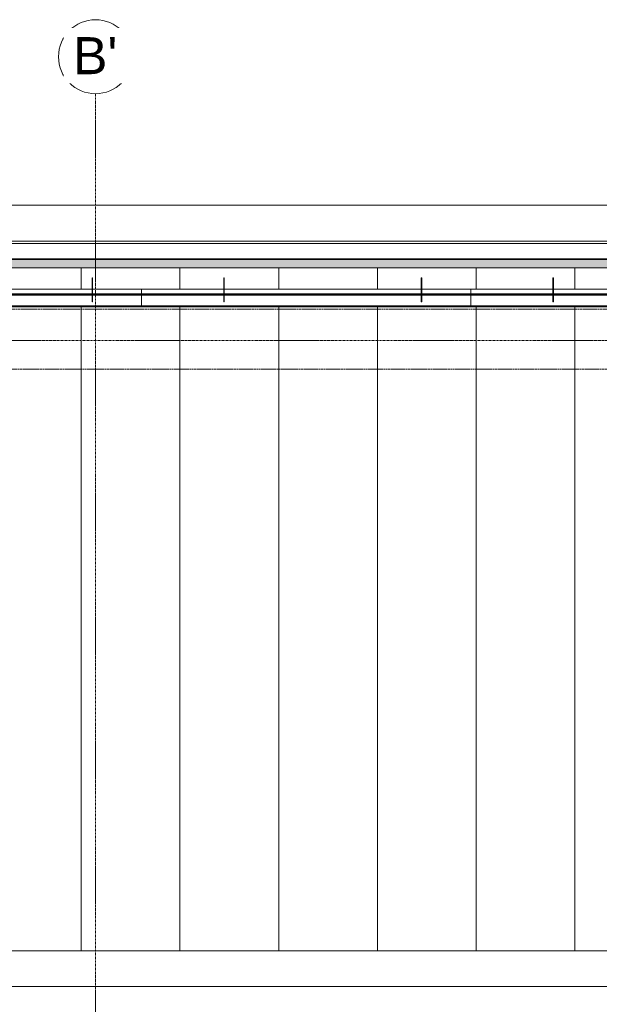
# Model space of a CAD drawing. Header units: centimetres. Extents: x 376 to 6517, y 1901 to 66534.
# Tile 104 of 105: x 3968 to 4320, y 65909 to 66508. Entities that reach past the tile are written whole.
import ezdxf

# ---------------------------------------------------------------- set-up
doc = ezdxf.new("R2010")
doc.units = ezdxf.units.CM
doc.linetypes.add('Linia siatki', pattern=[2.2225, 1.27, -0.3175, 0.3175, -0.3175])
doc.linetypes.add('Ukryty', pattern=[0.714375, 0.47625, -0.238125])
for name, color, linetype, lineweight in [('A-ANNO-DIMS', 7, 'Continuous', 5), ('A-ANNO-DIMS-50', 7, 'Continuous', 5), ('A-DETL-HDLN', 7, 'Ukryty', 5), ('A-DETL-MBND', 7, 'Continuous', 5), ('A-ROOF', 7, 'Continuous', 5), ('A-ROOF-OTLN', 7, 'Continuous', 5), ('A-ROOF-PATT', 7, 'Continuous', 5), ('S-GRID', 7, 'Continuous', 5), ('S-GRID-IDEN', 7, 'Continuous', 5)]:
    doc.layers.add(name, color=color, linetype=linetype, lineweight=lineweight)
doc.styles.add('Arial Narrow_1', font='ARIALN.TTF', dxfattribs={"width": 0.8, "height": 10})
doc.styles.add('Arial_2', font='arial.ttf', dxfattribs={"height": 22.5})
doc.dimstyles.new('REVIT_standard', dxfattribs={"dimscale": 30.48, "dimtxt": 10.23431, "dimasz": 0.246063, "dimexe": 0.164042, "dimexo": 0.0625, "dimgap": 0, "dimtad": 1, "dimdec": 1, "dimrnd": 0.5, "dimdsep": 46, "dimtxsty": 'Arial Narrow_1', "dimblk1": 'OBLIQUE', "dimblk2": 'OBLIQUE', "dimsah": 1, "dimcen": 0.09, "dimazin": 0, "dimtfac": 1, "dimtdec": 4, "dimtix": 1, "dimtmove": 0, "dimatfit": 3, "dimfxl": 0.164042, "dimfxlon": 1, "dimtvp": 1, "dimtolj": 1, "dimtzin": 0, "dimarcsym": 2})

# ---------------------------------------------------------------- blocks, each defined once
blk = doc.blocks.new('Construction_Roof-Accessories_Lindab_KOTEGL - Construction_Roof-Accessories_Lindab_KOTEGL-V23-Dach PB')
at = {"layer": 'A-DETL-MBND'}
for p, q in [((64026.98, 66350.74), (64026.68, 66350.74)), ((64026.68, 66350.74), (64026.68, 66350.39)), ((64026.68, 66345.81), (64026.68, 66350.39)), ((64026.68, 66345.81), (64026.68, 66345.12)), ((64026.98, 66350.39), (64026.98, 66350.74)), ((64026.98, 66350.39), (64026.98, 66345.81)), ((64026.98, 66345.12), (64026.98, 66345.81)), ((64026.68, 66343.83), (64026.68, 66345.12)), ((64026.98, 66345.12), (64026.98, 66343.83))]:
    blk.add_line(p, q, dxfattribs=at)
at = {"layer": 'A-DETL-MBND', "color": 251, "true_color": 0x666666}
for p, q in [((64026.68, 66350.7), (64026.68, 66348.88)), ((64026.68, 66348.84), (64026.68, 66348.88)), ((64026.68, 66348.82), (64026.68, 66348.88)), ((64026.68, 66348.71), (64026.68, 66348.84)), ((64026.68, 66348.66), (64026.68, 66348.82)), ((64026.68, 66348.48), (64026.68, 66348.71)), ((64026.68, 66347.72), (64026.68, 66348.66)), ((64026.68, 66348.18), (64026.68, 66348.48)), ((64026.68, 66347.82), (64026.68, 66348.18)), ((64026.68, 66347.43), (64026.68, 66347.82)), ((64026.68, 66346.59), (64026.68, 66347.72)), ((64026.68, 66347.05), (64026.68, 66347.43)), ((64026.68, 66346.11), (64026.68, 66347.05)), ((64026.68, 66345.88), (64026.68, 66346.59)), ((64026.68, 66345.69), (64026.68, 66345.93)), ((64026.68, 66345.59), (64026.68, 66345.91)), ((64026.98, 66348.88), (64026.98, 66350.7)), ((64026.98, 66348.88), (64026.98, 66347.72)), ((64026.98, 66348.18), (64026.98, 66345.88)), ((64026.98, 66347.72), (64026.98, 66346.59)), ((64026.98, 66345.93), (64026.98, 66345.69)), ((64026.98, 66345.91), (64026.98, 66345.59)), ((64026.68, 66345.32), (64026.68, 66345.68)), ((64026.68, 66345.23), (64026.68, 66345.56)), ((64026.68, 66344.94), (64026.68, 66345.31)), ((64026.68, 66344.45), (64026.68, 66345.2)), ((64026.68, 66344.18), (64026.68, 66344.94)), ((64026.68, 66344.09), (64026.68, 66344.45)), ((64026.68, 66343.86), (64026.68, 66344.18)), ((64026.68, 66343.84), (64026.68, 66344.09)), ((64026.68, 66337.52), (64026.68, 66340.04)), ((64026.98, 66345.68), (64026.98, 66345.32)), ((64026.98, 66345.56), (64026.98, 66345.23)), ((64026.98, 66345.31), (64026.98, 66343.86)), ((64026.98, 66345.2), (64026.98, 66344.09)), ((64026.98, 66344.09), (64026.98, 66343.84)), ((64026.98, 66340.04), (64026.98, 66337.52)), ((64026.68, 66336.01), (64026.68, 66337.37)), ((64026.68, 66336.01), (64026.98, 66336.01)), ((64026.98, 66337.37), (64026.98, 66336.01))]:
    blk.add_line(p, q, dxfattribs=at)
at = {"layer": 'A-DETL-MBND', "color": 253, "true_color": 0xa3a3a3}
for p, q in [((64026.68, 66348.88), (64026.68, 66347.04)), ((64026.68, 66347.04), (64026.68, 66346.39)), ((64026.98, 66347.04), (64026.68, 66347.04)), ((64026.68, 66345.93), (64026.68, 66346.39)), ((64026.68, 66345.92), (64026.68, 66346.3)), ((64026.68, 66345.91), (64026.68, 66345.59)), ((64026.98, 66347.04), (64026.98, 66348.88)), ((64026.98, 66346.39), (64026.98, 66347.04)), ((64026.98, 66346.39), (64026.98, 66345.93)), ((64026.98, 66346.3), (64026.98, 66345.92)), ((64026.98, 66345.59), (64026.98, 66345.91)), ((64026.68, 66345.56), (64026.68, 66345.23)), ((64026.68, 66345.2), (64026.68, 66343.88)), ((64026.68, 66343.85), (64026.68, 66343.89)), ((64026.68, 66341.02), (64026.68, 66343.73)), ((64026.68, 66340.04), (64026.68, 66337.52)), ((64026.98, 66345.23), (64026.98, 66345.56)), ((64026.98, 66343.88), (64026.98, 66345.2)), ((64026.98, 66343.89), (64026.98, 66343.85)), ((64026.98, 66343.73), (64026.98, 66341.02)), ((64026.98, 66337.52), (64026.98, 66340.04)), ((64026.68, 66337.37), (64026.68, 66336.01)), ((64026.98, 66336.01), (64026.98, 66337.37))]:
    blk.add_line(p, q, dxfattribs=at)
at = {"layer": 'A-DETL-MBND', "color": 9, "true_color": 0xc7c7c7}
for p, q in [((64026.68, 66346.39), (64026.68, 66346.32)), ((64026.68, 66346.29), (64026.68, 66345.92)), ((64026.98, 66346.32), (64026.98, 66346.39)), ((64026.98, 66345.92), (64026.98, 66346.29)), ((64026.68, 66343.39), (64026.68, 66343.72)), ((64026.68, 66343.18), (64026.68, 66343.43)), ((64026.68, 66341.59), (64026.68, 66343.41)), ((64026.68, 66342.82), (64026.68, 66343.18)), ((64026.68, 66341.68), (64026.68, 66342.82)), ((64026.68, 66341.01), (64026.68, 66341.68)), ((64026.68, 66341.06), (64026.68, 66341.59)), ((64026.68, 66340.34), (64026.68, 66340.98)), ((64026.98, 66343.72), (64026.98, 66343.61)), ((64026.98, 66343.72), (64026.98, 66343.39)), ((64026.98, 66343.61), (64026.98, 66343.45)), ((64026.98, 66343.43), (64026.98, 66343.18)), ((64026.98, 66343.41), (64026.98, 66341.59)), ((64026.98, 66343.18), (64026.98, 66341.01)), ((64026.98, 66341.59), (64026.98, 66341.06)), ((64026.98, 66340.98), (64026.98, 66340.34))]:
    blk.add_line(p, q, dxfattribs=at)
at = {"layer": 'A-DETL-MBND', "color": 254, "true_color": 0xdddddd}
for p, q in [((64026.68, 66343.43), (64026.68, 66343.74)), ((64026.68, 66343.48), (64026.68, 66343.71)), ((64026.68, 66343.41), (64026.68, 66341.06)), ((64026.68, 66340.89), (64026.68, 66340.97)), ((64026.68, 66340.89), (64026.68, 66340.95)), ((64026.68, 66340.92), (64026.68, 66340.34)), ((64026.98, 66343.74), (64026.98, 66343.43)), ((64026.98, 66343.71), (64026.98, 66343.48)), ((64026.98, 66341.06), (64026.98, 66343.41)), ((64026.98, 66340.97), (64026.98, 66340.89)), ((64026.98, 66340.95), (64026.98, 66340.89)), ((64026.98, 66340.34), (64026.98, 66340.92))]:
    blk.add_line(p, q, dxfattribs=at)
at = {"layer": 'A-DETL-MBND', "color": 254, "true_color": 0xeaeaea}
for p, q in [((64026.68, 66343.73), (64026.68, 66343.43)), ((64026.68, 66340.98), (64026.68, 66340.92)), ((64026.98, 66343.43), (64026.98, 66343.73)), ((64026.98, 66340.92), (64026.98, 66340.98))]:
    blk.add_line(p, q, dxfattribs=at)
blk = doc.blocks.new('Construction_Roof-Accessories_Lindab_SNO_KOTEGL - Construction_Roof-Accessories_Lindab_SNO-V25-Dach PB')
at = {"layer": 'A-DETL-MBND'}
for p, q in [((64056.68, 66343.86), (63856.68, 66343.86)), ((63856.68, 66343.86), (63856.68, 66343.75)), ((63856.68, 66341.02), (63856.68, 66343.75)), ((63856.68, 66340.98), (63856.68, 66341.02)), ((63856.68, 66341.02), (64056.68, 66341.02)), ((63856.68, 66340.34), (63856.68, 66340.98)), ((63856.68, 66340.98), (64056.68, 66340.98)), ((63856.68, 66340.34), (63856.68, 66340.04)), ((63856.68, 66340.04), (64056.68, 66340.04)), ((63856.68, 66337.52), (63856.68, 66340.04)), ((64056.68, 66343.75), (64056.68, 66343.86)), ((64056.68, 66343.75), (64056.68, 66341.02)), ((64056.68, 66341.02), (64056.68, 66340.98)), ((64056.68, 66340.98), (64056.68, 66340.34)), ((64056.68, 66340.04), (64056.68, 66340.34)), ((64056.68, 66340.04), (64056.68, 66337.52)), ((63856.68, 66337.37), (63856.68, 66337.52)), ((63856.68, 66333.58), (63856.68, 66337.37)), ((64056.68, 66337.52), (64056.68, 66337.37)), ((64056.68, 66337.37), (64056.68, 66333.58)), ((63856.68, 66333.58), (63856.68, 66332.98)), ((63856.68, 66333.58), (64056.68, 66333.58)), ((63856.68, 66332.98), (64056.68, 66332.98)), ((64056.68, 66332.98), (64056.68, 66333.58))]:
    blk.add_line(p, q, dxfattribs=at)
at = {"layer": 'A-DETL-MBND', "color": 253, "true_color": 0xa3a3a3}
for p, q in [((63856.68, 66343.86), (63856.68, 66343.82)), ((63856.68, 66343.73), (63856.68, 66343.74)), ((63856.68, 66343.69), (63856.68, 66343.74)), ((63856.68, 66341.02), (63856.68, 66343.73)), ((63856.68, 66343.69), (63856.68, 66341.02)), ((63856.68, 66340.98), (63856.68, 66340.37)), ((63856.68, 66340.34), (63856.68, 66340.98)), ((63856.68, 66340.16), (63856.68, 66340.3)), ((63856.68, 66340.16), (63856.68, 66340.29)), ((63856.68, 66340.22), (64056.68, 66340.22)), ((63856.68, 66340.1), (63856.68, 66340.16)), ((63856.68, 66340.15), (63856.68, 66340.04)), ((63856.68, 66340.04), (63856.68, 66337.63)), ((64056.68, 66343.82), (64056.68, 66343.86)), ((64056.68, 66343.74), (64056.68, 66343.69)), ((64056.68, 66343.74), (64056.68, 66343.73)), ((64056.68, 66343.73), (64056.68, 66341.02)), ((64056.68, 66341.02), (64056.68, 66343.69)), ((64056.68, 66340.98), (64056.68, 66340.34)), ((64056.68, 66340.37), (64056.68, 66340.98)), ((64056.68, 66340.3), (64056.68, 66340.16)), ((64056.68, 66340.29), (64056.68, 66340.16)), ((64056.68, 66340.16), (64056.68, 66340.1)), ((64056.68, 66340.04), (64056.68, 66340.15)), ((64056.68, 66337.63), (64056.68, 66340.04)), ((63856.68, 66337.63), (63856.68, 66337.49)), ((63856.68, 66337.37), (63856.68, 66337.31)), ((63856.68, 66337.31), (63856.68, 66333.58)), ((64056.68, 66337.49), (64056.68, 66337.63)), ((64056.68, 66337.31), (64056.68, 66337.37)), ((64056.68, 66333.58), (64056.68, 66337.31)), ((63856.68, 66333.39), (63856.68, 66333.46)), ((63856.68, 66333.31), (63856.68, 66333.38)), ((63856.68, 66333.11), (63856.68, 66333.26)), ((63856.68, 66333.1), (63856.68, 66333.25)), ((63856.68, 66333.14), (64056.68, 66333.14)), ((63856.68, 66333.1), (63856.68, 66333.04)), ((63856.68, 66332.99), (63856.68, 66332.98)), ((64056.68, 66333.46), (64056.68, 66333.39)), ((64056.68, 66333.38), (64056.68, 66333.31)), ((64056.68, 66333.26), (64056.68, 66333.11)), ((64056.68, 66333.25), (64056.68, 66333.1)), ((64056.68, 66333.04), (64056.68, 66333.1)), ((64056.68, 66332.98), (64056.68, 66332.99))]:
    blk.add_line(p, q, dxfattribs=at)
at = {"layer": 'A-DETL-MBND', "color": 254, "true_color": 0xdddddd}
for p, q in [((63856.68, 66343.73), (63856.68, 66341.02)), ((63856.68, 66340.34), (63856.68, 66340.98)), ((63856.68, 66340.98), (63856.68, 66340.34)), ((63856.68, 66340.16), (63856.68, 66340.1)), ((64056.68, 66341.02), (64056.68, 66343.73)), ((64056.68, 66340.34), (64056.68, 66340.98)), ((64056.68, 66340.98), (64056.68, 66340.34)), ((64056.68, 66340.1), (64056.68, 66340.16)), ((63856.68, 66333.26), (63856.68, 66333.18)), ((63856.68, 66333.1), (63856.68, 66333.11)), ((64056.68, 66333.18), (64056.68, 66333.26)), ((64056.68, 66333.11), (64056.68, 66333.1))]:
    blk.add_line(p, q, dxfattribs=at)
at = {"layer": 'A-DETL-MBND', "color": 7, "true_color": 0xf2f2f2}
for p, q in [((63856.68, 66340.98), (63856.68, 66340.34)), ((64056.68, 66340.34), (64056.68, 66340.98))]:
    blk.add_line(p, q, dxfattribs=at)
at = {"layer": 'A-DETL-MBND', "color": 251, "true_color": 0x666666}
for p, q in [((63856.68, 66340.29), (64056.68, 66340.29)), ((63856.68, 66333.53), (64056.68, 66333.53)), ((63856.68, 66333.26), (64056.68, 66333.26))]:
    blk.add_line(p, q, dxfattribs=at)
blk = doc.blocks.new('Construction_Roof-Accessories_Lindab_KOTEGL - Construction_Roof-Accessories_Lindab_KOTEGL-V26-Dach PB')
at = {"layer": 'A-DETL-MBND'}
for p, q in [((64226.98, 66350.74), (64226.68, 66350.74)), ((64226.68, 66350.74), (64226.68, 66350.39)), ((64226.68, 66345.81), (64226.68, 66350.39)), ((64226.68, 66345.81), (64226.68, 66345.12)), ((64226.98, 66350.39), (64226.98, 66350.74)), ((64226.98, 66350.39), (64226.98, 66345.81)), ((64226.98, 66345.12), (64226.98, 66345.81)), ((64226.68, 66343.83), (64226.68, 66345.12)), ((64226.98, 66345.12), (64226.98, 66343.83))]:
    blk.add_line(p, q, dxfattribs=at)
at = {"layer": 'A-DETL-MBND', "color": 251, "true_color": 0x666666}
for p, q in [((64226.68, 66350.7), (64226.68, 66348.88)), ((64226.68, 66348.18), (64226.68, 66348.88)), ((64226.68, 66346.59), (64226.68, 66348.82)), ((64226.68, 66347.82), (64226.68, 66348.18)), ((64226.68, 66347.43), (64226.68, 66347.82)), ((64226.68, 66346.36), (64226.68, 66347.43)), ((64226.68, 66346.06), (64226.68, 66346.59)), ((64226.68, 66345.88), (64226.68, 66346.36)), ((64226.68, 66345.88), (64226.68, 66346.06)), ((64226.68, 66345.69), (64226.68, 66345.93)), ((64226.68, 66345.59), (64226.68, 66345.91)), ((64226.98, 66348.88), (64226.98, 66350.7)), ((64226.98, 66348.88), (64226.98, 66347.33)), ((64226.98, 66348.84), (64226.98, 66348.18)), ((64226.98, 66348.18), (64226.98, 66345.88)), ((64226.98, 66347.33), (64226.98, 66346.59)), ((64226.98, 66346.59), (64226.98, 66346.29)), ((64226.98, 66345.93), (64226.98, 66345.69)), ((64226.98, 66345.91), (64226.98, 66345.59)), ((64226.68, 66345.32), (64226.68, 66345.68)), ((64226.68, 66345.23), (64226.68, 66345.56)), ((64226.68, 66344.55), (64226.68, 66345.31)), ((64226.68, 66344.84), (64226.68, 66345.2)), ((64226.68, 66344.45), (64226.68, 66344.84)), ((64226.68, 66343.86), (64226.68, 66344.55)), ((64226.68, 66344.09), (64226.68, 66344.45)), ((64226.68, 66343.84), (64226.68, 66344.09)), ((64226.68, 66337.52), (64226.68, 66340.04)), ((64226.98, 66345.68), (64226.98, 66345.32)), ((64226.98, 66345.56), (64226.98, 66345.23)), ((64226.98, 66345.31), (64226.98, 66344.55)), ((64226.98, 66345.2), (64226.98, 66344.09)), ((64226.98, 66344.55), (64226.98, 66343.86)), ((64226.98, 66344.09), (64226.98, 66343.84)), ((64226.98, 66340.04), (64226.98, 66337.52)), ((64226.68, 66336.01), (64226.68, 66337.37)), ((64226.68, 66336.01), (64226.98, 66336.01)), ((64226.98, 66337.37), (64226.98, 66336.01))]:
    blk.add_line(p, q, dxfattribs=at)
at = {"layer": 'A-DETL-MBND', "color": 253, "true_color": 0xa3a3a3}
for p, q in [((64226.68, 66348.88), (64226.68, 66347.04)), ((64226.68, 66347.04), (64226.68, 66346.39)), ((64226.98, 66347.04), (64226.68, 66347.04)), ((64226.68, 66345.93), (64226.68, 66346.39)), ((64226.68, 66345.92), (64226.68, 66346.3)), ((64226.68, 66345.91), (64226.68, 66345.59)), ((64226.98, 66347.04), (64226.98, 66348.88)), ((64226.98, 66346.39), (64226.98, 66347.04)), ((64226.98, 66346.39), (64226.98, 66345.93)), ((64226.98, 66346.3), (64226.98, 66345.92)), ((64226.98, 66345.59), (64226.98, 66345.91)), ((64226.68, 66345.56), (64226.68, 66345.23)), ((64226.68, 66345.2), (64226.68, 66343.88)), ((64226.68, 66343.85), (64226.68, 66343.89)), ((64226.68, 66341.02), (64226.68, 66343.73)), ((64226.68, 66340.04), (64226.68, 66337.52)), ((64226.98, 66345.23), (64226.98, 66345.56)), ((64226.98, 66343.88), (64226.98, 66345.2)), ((64226.98, 66343.89), (64226.98, 66343.85)), ((64226.98, 66343.73), (64226.98, 66341.02)), ((64226.98, 66337.52), (64226.98, 66340.04)), ((64226.68, 66337.37), (64226.68, 66336.01)), ((64226.98, 66336.01), (64226.98, 66337.37))]:
    blk.add_line(p, q, dxfattribs=at)
at = {"layer": 'A-DETL-MBND', "color": 9, "true_color": 0xc7c7c7}
for p, q in [((64226.68, 66346.39), (64226.68, 66346.32)), ((64226.68, 66346.29), (64226.68, 66345.92)), ((64226.98, 66346.32), (64226.98, 66346.39)), ((64226.98, 66345.92), (64226.98, 66346.29)), ((64226.68, 66343.56), (64226.68, 66343.72)), ((64226.68, 66343.39), (64226.68, 66343.72)), ((64226.68, 66343.39), (64226.68, 66343.56)), ((64226.68, 66343.18), (64226.68, 66343.43)), ((64226.68, 66341.59), (64226.68, 66343.41)), ((64226.68, 66343.39), (64226.68, 66343.39)), ((64226.68, 66341.01), (64226.68, 66343.18)), ((64226.68, 66341.06), (64226.68, 66341.59)), ((64226.68, 66340.34), (64226.68, 66340.98)), ((64226.98, 66343.72), (64226.98, 66343.39)), ((64226.98, 66343.43), (64226.98, 66343.18)), ((64226.98, 66343.41), (64226.98, 66341.59)), ((64226.98, 66343.18), (64226.98, 66341.01)), ((64226.98, 66341.59), (64226.98, 66341.06)), ((64226.98, 66340.98), (64226.98, 66340.34))]:
    blk.add_line(p, q, dxfattribs=at)
at = {"layer": 'A-DETL-MBND', "color": 254, "true_color": 0xdddddd}
for p, q in [((64226.68, 66343.43), (64226.68, 66343.74)), ((64226.68, 66343.48), (64226.68, 66343.71)), ((64226.68, 66343.41), (64226.68, 66341.06)), ((64226.68, 66340.89), (64226.68, 66340.97)), ((64226.68, 66340.92), (64226.68, 66340.34)), ((64226.98, 66343.74), (64226.98, 66343.43)), ((64226.98, 66343.71), (64226.98, 66343.48)), ((64226.98, 66341.06), (64226.98, 66343.41)), ((64226.98, 66340.97), (64226.98, 66340.89)), ((64226.98, 66340.34), (64226.98, 66340.92))]:
    blk.add_line(p, q, dxfattribs=at)
at = {"layer": 'A-DETL-MBND', "color": 254, "true_color": 0xeaeaea}
for p, q in [((64226.68, 66343.73), (64226.68, 66343.43)), ((64226.68, 66340.98), (64226.68, 66340.92)), ((64226.98, 66343.43), (64226.98, 66343.73)), ((64226.98, 66340.92), (64226.98, 66340.98))]:
    blk.add_line(p, q, dxfattribs=at)
blk = doc.blocks.new('Construction_Roof-Accessories_Lindab_KOTEGL - Construction_Roof-Accessories_Lindab_KOTEGL-V27-Dach PB')
at = {"layer": 'A-DETL-MBND'}
for p, q in [((64106.98, 66350.74), (64106.68, 66350.74)), ((64106.68, 66350.74), (64106.68, 66350.39)), ((64106.68, 66345.81), (64106.68, 66350.39)), ((64106.68, 66345.81), (64106.68, 66345.12)), ((64106.98, 66350.39), (64106.98, 66350.74)), ((64106.98, 66350.39), (64106.98, 66345.81)), ((64106.98, 66345.12), (64106.98, 66345.81)), ((64106.68, 66343.83), (64106.68, 66345.12)), ((64106.98, 66345.12), (64106.98, 66343.83))]:
    blk.add_line(p, q, dxfattribs=at)
at = {"layer": 'A-DETL-MBND', "color": 251, "true_color": 0x666666}
for p, q in [((64106.68, 66350.7), (64106.68, 66348.88)), ((64106.68, 66348.71), (64106.68, 66348.88)), ((64106.68, 66348.88), (64106.68, 66348.88)), ((64106.68, 66346.95), (64106.68, 66348.88)), ((64106.68, 66348.18), (64106.68, 66348.71)), ((64106.68, 66346.36), (64106.68, 66348.18)), ((64106.68, 66346.59), (64106.68, 66346.95)), ((64106.68, 66345.92), (64106.68, 66346.59)), ((64106.68, 66345.88), (64106.68, 66346.36)), ((64106.68, 66345.69), (64106.68, 66345.93)), ((64106.68, 66345.59), (64106.68, 66345.91)), ((64106.98, 66348.88), (64106.98, 66350.7)), ((64106.98, 66348.88), (64106.98, 66348.41)), ((64106.98, 66348.88), (64106.98, 66348.18)), ((64106.98, 66348.41), (64106.98, 66346.95)), ((64106.98, 66348.18), (64106.98, 66347.43)), ((64106.98, 66347.43), (64106.98, 66345.88)), ((64106.98, 66346.95), (64106.98, 66346.59)), ((64106.98, 66346.59), (64106.98, 66346.06)), ((64106.98, 66346.06), (64106.98, 66345.92)), ((64106.98, 66345.93), (64106.98, 66345.69)), ((64106.98, 66345.91), (64106.98, 66345.59)), ((64106.68, 66345.32), (64106.68, 66345.68)), ((64106.68, 66345.23), (64106.68, 66345.56)), ((64106.68, 66344.94), (64106.68, 66345.31)), ((64106.68, 66344.84), (64106.68, 66345.2)), ((64106.68, 66343.86), (64106.68, 66344.94)), ((64106.68, 66344.09), (64106.68, 66344.84)), ((64106.68, 66343.85), (64106.68, 66344.09)), ((64106.68, 66337.52), (64106.68, 66340.05)), ((64106.98, 66345.68), (64106.98, 66345.32)), ((64106.98, 66345.56), (64106.98, 66345.23)), ((64106.98, 66345.31), (64106.98, 66343.86)), ((64106.98, 66345.2), (64106.98, 66344.09)), ((64106.98, 66344.09), (64106.98, 66343.85)), ((64106.98, 66340.07), (64106.98, 66337.52)), ((64106.68, 66336.01), (64106.68, 66337.37)), ((64106.68, 66336.01), (64106.98, 66336.01)), ((64106.98, 66337.37), (64106.98, 66336.01))]:
    blk.add_line(p, q, dxfattribs=at)
at = {"layer": 'A-DETL-MBND', "color": 253, "true_color": 0xa3a3a3}
for p, q in [((64106.68, 66348.88), (64106.68, 66347.04)), ((64106.68, 66347.04), (64106.68, 66346.39)), ((64106.98, 66347.04), (64106.68, 66347.04)), ((64106.68, 66345.93), (64106.68, 66346.39)), ((64106.68, 66345.92), (64106.68, 66346.3)), ((64106.68, 66345.91), (64106.68, 66345.59)), ((64106.98, 66347.04), (64106.98, 66348.88)), ((64106.98, 66346.39), (64106.98, 66347.04)), ((64106.98, 66346.39), (64106.98, 66345.93)), ((64106.98, 66346.3), (64106.98, 66345.92)), ((64106.98, 66345.59), (64106.98, 66345.91)), ((64106.68, 66345.56), (64106.68, 66345.23)), ((64106.68, 66345.2), (64106.68, 66343.88)), ((64106.68, 66343.85), (64106.68, 66343.89)), ((64106.68, 66341.02), (64106.68, 66343.73)), ((64106.68, 66340.05), (64106.68, 66337.52)), ((64106.98, 66345.23), (64106.98, 66345.56)), ((64106.98, 66343.88), (64106.98, 66345.2)), ((64106.98, 66343.89), (64106.98, 66343.85)), ((64106.98, 66343.73), (64106.98, 66341.02)), ((64106.98, 66337.52), (64106.98, 66340.07)), ((64106.68, 66337.37), (64106.68, 66336.01)), ((64106.98, 66336.01), (64106.98, 66337.37))]:
    blk.add_line(p, q, dxfattribs=at)
at = {"layer": 'A-DETL-MBND', "color": 9, "true_color": 0xc7c7c7}
for p, q in [((64106.68, 66346.39), (64106.68, 66346.32)), ((64106.68, 66346.29), (64106.68, 66345.92)), ((64106.98, 66346.32), (64106.98, 66346.39)), ((64106.98, 66345.92), (64106.98, 66346.29)), ((64106.68, 66343.39), (64106.68, 66343.72)), ((64106.68, 66343.61), (64106.68, 66343.72)), ((64106.68, 66343.45), (64106.68, 66343.61)), ((64106.68, 66343.39), (64106.68, 66343.45)), ((64106.68, 66343.18), (64106.68, 66343.43)), ((64106.68, 66341.59), (64106.68, 66343.41)), ((64106.68, 66341.68), (64106.68, 66343.18)), ((64106.68, 66341.11), (64106.68, 66341.68)), ((64106.68, 66341.29), (64106.68, 66341.59)), ((64106.68, 66341.06), (64106.68, 66341.29)), ((64106.68, 66341.01), (64106.68, 66341.11)), ((64106.68, 66340.34), (64106.68, 66340.98)), ((64106.98, 66343.72), (64106.98, 66343.39)), ((64106.98, 66343.43), (64106.98, 66343.18)), ((64106.98, 66343.41), (64106.98, 66341.59)), ((64106.98, 66343.18), (64106.98, 66341.01)), ((64106.98, 66341.59), (64106.98, 66341.06)), ((64106.98, 66340.98), (64106.98, 66340.34))]:
    blk.add_line(p, q, dxfattribs=at)
at = {"layer": 'A-DETL-MBND', "color": 254, "true_color": 0xdddddd}
for p, q in [((64106.68, 66343.43), (64106.68, 66343.74)), ((64106.68, 66343.48), (64106.68, 66343.71)), ((64106.68, 66343.41), (64106.68, 66341.06)), ((64106.68, 66340.89), (64106.68, 66340.97)), ((64106.68, 66340.89), (64106.68, 66340.95)), ((64106.68, 66340.92), (64106.68, 66340.34)), ((64106.68, 66340.89), (64106.68, 66340.89)), ((64106.98, 66343.74), (64106.98, 66343.43)), ((64106.98, 66343.71), (64106.98, 66343.48)), ((64106.98, 66341.06), (64106.98, 66343.41)), ((64106.98, 66340.97), (64106.98, 66340.89)), ((64106.98, 66340.95), (64106.98, 66340.89)), ((64106.98, 66340.34), (64106.98, 66340.92))]:
    blk.add_line(p, q, dxfattribs=at)
at = {"layer": 'A-DETL-MBND', "color": 254, "true_color": 0xeaeaea}
for p, q in [((64106.68, 66343.73), (64106.68, 66343.43)), ((64106.68, 66340.98), (64106.68, 66340.92)), ((64106.98, 66343.43), (64106.98, 66343.73)), ((64106.98, 66340.92), (64106.98, 66340.98))]:
    blk.add_line(p, q, dxfattribs=at)
blk = doc.blocks.new('Construction_Roof-Accessories_Lindab_SNO_KOTEGL - Construction_Roof-Accessories_Lindab_SNO-V28-Dach PB')
at = {"layer": 'A-DETL-MBND'}
for p, q in [((64256.68, 66343.86), (64056.68, 66343.86)), ((64056.68, 66343.86), (64056.68, 66343.75)), ((64056.68, 66341.02), (64056.68, 66343.75)), ((64056.68, 66340.98), (64056.68, 66341.02)), ((64056.68, 66341.02), (64256.68, 66341.02)), ((64056.68, 66340.34), (64056.68, 66340.98)), ((64056.68, 66340.98), (64256.68, 66340.98)), ((64056.68, 66340.34), (64056.68, 66340.04)), ((64056.68, 66340.04), (64256.68, 66340.04)), ((64056.68, 66337.52), (64056.68, 66340.04)), ((64256.68, 66343.75), (64256.68, 66343.86)), ((64256.68, 66343.75), (64256.68, 66341.02)), ((64256.68, 66341.02), (64256.68, 66340.98)), ((64256.68, 66340.98), (64256.68, 66340.34)), ((64256.68, 66340.04), (64256.68, 66340.34)), ((64256.68, 66340.04), (64256.68, 66337.52)), ((64056.68, 66337.37), (64056.68, 66337.52)), ((64056.68, 66333.58), (64056.68, 66337.37)), ((64256.68, 66337.52), (64256.68, 66337.37)), ((64256.68, 66337.37), (64256.68, 66333.58)), ((64056.68, 66333.58), (64056.68, 66332.98)), ((64056.68, 66333.58), (64256.68, 66333.58)), ((64056.68, 66332.98), (64256.68, 66332.98)), ((64256.68, 66332.98), (64256.68, 66333.58))]:
    blk.add_line(p, q, dxfattribs=at)
at = {"layer": 'A-DETL-MBND', "color": 253, "true_color": 0xa3a3a3}
for p, q in [((64056.68, 66343.86), (64056.68, 66343.82)), ((64056.68, 66343.73), (64056.68, 66343.74)), ((64056.68, 66343.69), (64056.68, 66343.74)), ((64056.68, 66341.02), (64056.68, 66343.73)), ((64056.68, 66343.69), (64056.68, 66341.02)), ((64056.68, 66340.98), (64056.68, 66340.37)), ((64056.68, 66340.34), (64056.68, 66340.98)), ((64056.68, 66340.16), (64056.68, 66340.3)), ((64056.68, 66340.16), (64056.68, 66340.29)), ((64056.68, 66340.22), (64256.68, 66340.22)), ((64056.68, 66340.1), (64056.68, 66340.16)), ((64056.68, 66340.15), (64056.68, 66340.04)), ((64056.68, 66340.04), (64056.68, 66337.63)), ((64256.68, 66343.82), (64256.68, 66343.86)), ((64256.68, 66343.74), (64256.68, 66343.69)), ((64256.68, 66343.74), (64256.68, 66343.73)), ((64256.68, 66343.73), (64256.68, 66341.02)), ((64256.68, 66341.02), (64256.68, 66343.69)), ((64256.68, 66340.98), (64256.68, 66340.34)), ((64256.68, 66340.37), (64256.68, 66340.98)), ((64256.68, 66340.3), (64256.68, 66340.16)), ((64256.68, 66340.29), (64256.68, 66340.16)), ((64256.68, 66340.16), (64256.68, 66340.1)), ((64256.68, 66340.04), (64256.68, 66340.15)), ((64256.68, 66337.63), (64256.68, 66340.04)), ((64056.68, 66337.63), (64056.68, 66337.49)), ((64056.68, 66337.37), (64056.68, 66337.31)), ((64056.68, 66337.31), (64056.68, 66333.58)), ((64256.68, 66337.49), (64256.68, 66337.63)), ((64256.68, 66337.31), (64256.68, 66337.37)), ((64256.68, 66333.58), (64256.68, 66337.31)), ((64056.68, 66333.39), (64056.68, 66333.46)), ((64056.68, 66333.31), (64056.68, 66333.38)), ((64056.68, 66333.11), (64056.68, 66333.26)), ((64056.68, 66333.1), (64056.68, 66333.25)), ((64056.68, 66333.14), (64256.68, 66333.14)), ((64056.68, 66333.1), (64056.68, 66333.04)), ((64056.68, 66332.99), (64056.68, 66332.98)), ((64256.68, 66333.46), (64256.68, 66333.39)), ((64256.68, 66333.38), (64256.68, 66333.31)), ((64256.68, 66333.26), (64256.68, 66333.11)), ((64256.68, 66333.25), (64256.68, 66333.1)), ((64256.68, 66333.04), (64256.68, 66333.1)), ((64256.68, 66332.98), (64256.68, 66332.99))]:
    blk.add_line(p, q, dxfattribs=at)
at = {"layer": 'A-DETL-MBND', "color": 254, "true_color": 0xdddddd}
for p, q in [((64056.68, 66343.73), (64056.68, 66341.02)), ((64056.68, 66340.34), (64056.68, 66340.98)), ((64056.68, 66340.98), (64056.68, 66340.34)), ((64056.68, 66340.16), (64056.68, 66340.1)), ((64256.68, 66341.02), (64256.68, 66343.73)), ((64256.68, 66340.34), (64256.68, 66340.98)), ((64256.68, 66340.98), (64256.68, 66340.34)), ((64256.68, 66340.1), (64256.68, 66340.16)), ((64056.68, 66333.26), (64056.68, 66333.18)), ((64056.68, 66333.1), (64056.68, 66333.11)), ((64256.68, 66333.18), (64256.68, 66333.26)), ((64256.68, 66333.11), (64256.68, 66333.1))]:
    blk.add_line(p, q, dxfattribs=at)
at = {"layer": 'A-DETL-MBND', "color": 7, "true_color": 0xf2f2f2}
for p, q in [((64056.68, 66340.98), (64056.68, 66340.34)), ((64256.68, 66340.34), (64256.68, 66340.98))]:
    blk.add_line(p, q, dxfattribs=at)
at = {"layer": 'A-DETL-MBND', "color": 251, "true_color": 0x666666}
for p, q in [((64056.68, 66340.29), (64256.68, 66340.29)), ((64056.68, 66333.53), (64256.68, 66333.53)), ((64056.68, 66333.26), (64256.68, 66333.26))]:
    blk.add_line(p, q, dxfattribs=at)
blk = doc.blocks.new('Construction_Roof-Accessories_Lindab_KOTEGL - Construction_Roof-Accessories_Lindab_KOTEGL-V30-Dach PB')
at = {"layer": 'A-DETL-MBND'}
for p, q in [((64306.98, 66350.74), (64306.68, 66350.74)), ((64306.68, 66350.74), (64306.68, 66350.39)), ((64306.68, 66345.81), (64306.68, 66350.39)), ((64306.68, 66345.81), (64306.68, 66345.12)), ((64306.98, 66350.39), (64306.98, 66350.74)), ((64306.98, 66350.39), (64306.98, 66345.81)), ((64306.98, 66345.12), (64306.98, 66345.81)), ((64306.68, 66343.83), (64306.68, 66345.12)), ((64306.98, 66345.12), (64306.98, 66343.83))]:
    blk.add_line(p, q, dxfattribs=at)
at = {"layer": 'A-DETL-MBND', "color": 251, "true_color": 0x666666}
for p, q in [((64306.68, 66350.7), (64306.68, 66348.88)), ((64306.68, 66346.59), (64306.68, 66348.88)), ((64306.68, 66345.88), (64306.68, 66348.18)), ((64306.68, 66345.69), (64306.68, 66345.93)), ((64306.68, 66345.59), (64306.68, 66345.91)), ((64306.98, 66348.88), (64306.98, 66350.7)), ((64306.98, 66348.88), (64306.98, 66346.59)), ((64306.98, 66348.18), (64306.98, 66345.88)), ((64306.98, 66345.93), (64306.98, 66345.69)), ((64306.98, 66345.91), (64306.98, 66345.59)), ((64306.68, 66345.32), (64306.68, 66345.68)), ((64306.68, 66345.23), (64306.68, 66345.56)), ((64306.68, 66343.86), (64306.68, 66345.31)), ((64306.68, 66344.09), (64306.68, 66345.2)), ((64306.68, 66343.85), (64306.68, 66344.09)), ((64306.68, 66337.52), (64306.68, 66340.05)), ((64306.98, 66345.68), (64306.98, 66345.32)), ((64306.98, 66345.56), (64306.98, 66345.23)), ((64306.98, 66345.31), (64306.98, 66343.86)), ((64306.98, 66345.2), (64306.98, 66344.09)), ((64306.98, 66344.09), (64306.98, 66343.85)), ((64306.98, 66340.07), (64306.98, 66337.52)), ((64306.68, 66336.01), (64306.68, 66337.37)), ((64306.68, 66336.01), (64306.98, 66336.01)), ((64306.98, 66337.37), (64306.98, 66336.01))]:
    blk.add_line(p, q, dxfattribs=at)
at = {"layer": 'A-DETL-MBND', "color": 253, "true_color": 0xa3a3a3}
for p, q in [((64306.68, 66348.88), (64306.68, 66347.04)), ((64306.68, 66347.04), (64306.68, 66346.39)), ((64306.98, 66347.04), (64306.68, 66347.04)), ((64306.68, 66345.93), (64306.68, 66346.39)), ((64306.68, 66346.32), (64306.68, 66346.39)), ((64306.68, 66346.16), (64306.68, 66346.3)), ((64306.68, 66345.92), (64306.68, 66346.16)), ((64306.68, 66345.91), (64306.68, 66345.59)), ((64306.98, 66347.04), (64306.98, 66348.88)), ((64306.98, 66346.39), (64306.98, 66347.04)), ((64306.98, 66346.39), (64306.98, 66346.21)), ((64306.98, 66346.3), (64306.98, 66345.92)), ((64306.98, 66346.21), (64306.98, 66345.93)), ((64306.98, 66345.59), (64306.98, 66345.91)), ((64306.68, 66345.56), (64306.68, 66345.23)), ((64306.68, 66345.2), (64306.68, 66343.88)), ((64306.68, 66343.85), (64306.68, 66343.89)), ((64306.68, 66341.02), (64306.68, 66343.73)), ((64306.68, 66340.05), (64306.68, 66337.52)), ((64306.98, 66345.23), (64306.98, 66345.56)), ((64306.98, 66343.88), (64306.98, 66345.2)), ((64306.98, 66343.89), (64306.98, 66343.85)), ((64306.98, 66343.73), (64306.98, 66341.02)), ((64306.98, 66337.52), (64306.98, 66340.07)), ((64306.68, 66337.37), (64306.68, 66336.01)), ((64306.98, 66336.01), (64306.98, 66337.37))]:
    blk.add_line(p, q, dxfattribs=at)
at = {"layer": 'A-DETL-MBND', "color": 9, "true_color": 0xc7c7c7}
for p, q in [((64306.68, 66346.39), (64306.68, 66346.32)), ((64306.68, 66346.29), (64306.68, 66345.92)), ((64306.98, 66346.32), (64306.98, 66346.39)), ((64306.98, 66345.92), (64306.98, 66346.29)), ((64306.68, 66343.45), (64306.68, 66343.72)), ((64306.68, 66343.56), (64306.68, 66343.72)), ((64306.68, 66343.39), (64306.68, 66343.56)), ((64306.68, 66343.18), (64306.68, 66343.43)), ((64306.68, 66342.33), (64306.68, 66343.41)), ((64306.68, 66341.68), (64306.68, 66343.18)), ((64306.68, 66341.59), (64306.68, 66342.33)), ((64306.68, 66341.01), (64306.68, 66341.68)), ((64306.68, 66341.29), (64306.68, 66341.59)), ((64306.68, 66341.06), (64306.68, 66341.29)), ((64306.68, 66340.34), (64306.68, 66340.98)), ((64306.98, 66343.72), (64306.98, 66343.43)), ((64306.98, 66343.72), (64306.98, 66343.39)), ((64306.98, 66343.43), (64306.98, 66343.18)), ((64306.98, 66343.41), (64306.98, 66342.33)), ((64306.98, 66343.18), (64306.98, 66341.01)), ((64306.98, 66342.33), (64306.98, 66341.59)), ((64306.98, 66341.59), (64306.98, 66341.06)), ((64306.98, 66340.98), (64306.98, 66340.34))]:
    blk.add_line(p, q, dxfattribs=at)
at = {"layer": 'A-DETL-MBND', "color": 254, "true_color": 0xdddddd}
for p, q in [((64306.68, 66343.43), (64306.68, 66343.74)), ((64306.68, 66343.48), (64306.68, 66343.71)), ((64306.68, 66343.41), (64306.68, 66341.06)), ((64306.68, 66340.89), (64306.68, 66340.97)), ((64306.68, 66340.92), (64306.68, 66340.34)), ((64306.98, 66343.74), (64306.98, 66343.43)), ((64306.98, 66343.71), (64306.98, 66343.48)), ((64306.98, 66341.06), (64306.98, 66343.41)), ((64306.98, 66340.97), (64306.98, 66340.89)), ((64306.98, 66340.34), (64306.98, 66340.92))]:
    blk.add_line(p, q, dxfattribs=at)
at = {"layer": 'A-DETL-MBND', "color": 254, "true_color": 0xeaeaea}
for p, q in [((64306.68, 66343.73), (64306.68, 66343.43)), ((64306.68, 66340.98), (64306.68, 66340.92)), ((64306.98, 66343.43), (64306.98, 66343.73)), ((64306.98, 66340.92), (64306.98, 66340.98))]:
    blk.add_line(p, q, dxfattribs=at)
blk = doc.blocks.new('Construction_Roof-Accessories_Lindab_SNO_KOTEGL - Construction_Roof-Accessories_Lindab_SNO-V31-Dach PB')
at = {"layer": 'A-DETL-MBND'}
for p, q in [((64456.68, 66343.86), (64256.68, 66343.86)), ((64256.68, 66343.86), (64256.68, 66343.75)), ((64256.68, 66341.02), (64256.68, 66343.75)), ((64256.68, 66340.98), (64256.68, 66341.02)), ((64256.68, 66341.02), (64456.68, 66341.02)), ((64256.68, 66340.34), (64256.68, 66340.98)), ((64256.68, 66340.98), (64456.68, 66340.98)), ((64256.68, 66340.34), (64256.68, 66340.04)), ((64256.68, 66340.04), (64456.68, 66340.04)), ((64256.68, 66337.52), (64256.68, 66340.04)), ((64456.68, 66343.75), (64456.68, 66343.86)), ((64456.68, 66343.75), (64456.68, 66341.02)), ((64456.68, 66341.02), (64456.68, 66340.98)), ((64456.68, 66340.98), (64456.68, 66340.34)), ((64456.68, 66340.04), (64456.68, 66340.34)), ((64456.68, 66340.04), (64456.68, 66337.52)), ((64256.68, 66337.37), (64256.68, 66337.52)), ((64256.68, 66333.58), (64256.68, 66337.37)), ((64456.68, 66337.52), (64456.68, 66337.37)), ((64456.68, 66337.37), (64456.68, 66333.58)), ((64256.68, 66333.58), (64256.68, 66332.98)), ((64256.68, 66333.58), (64456.68, 66333.58)), ((64256.68, 66332.98), (64456.68, 66332.98)), ((64456.68, 66332.98), (64456.68, 66333.58))]:
    blk.add_line(p, q, dxfattribs=at)
at = {"layer": 'A-DETL-MBND', "color": 253, "true_color": 0xa3a3a3}
for p, q in [((64256.68, 66343.86), (64256.68, 66343.82)), ((64256.68, 66343.73), (64256.68, 66343.74)), ((64256.68, 66343.69), (64256.68, 66343.74)), ((64256.68, 66341.02), (64256.68, 66343.73)), ((64256.68, 66343.69), (64256.68, 66341.02)), ((64256.68, 66340.98), (64256.68, 66340.37)), ((64256.68, 66340.34), (64256.68, 66340.98)), ((64256.68, 66340.16), (64256.68, 66340.3)), ((64256.68, 66340.16), (64256.68, 66340.29)), ((64256.68, 66340.22), (64456.68, 66340.22)), ((64256.68, 66340.1), (64256.68, 66340.16)), ((64256.68, 66340.15), (64256.68, 66340.04)), ((64256.68, 66340.04), (64256.68, 66337.63)), ((64456.68, 66341.02), (64456.68, 66343.73)), ((64456.68, 66340.34), (64456.68, 66340.98)), ((64456.68, 66340.98), (64456.68, 66340.34)), ((64456.68, 66340.1), (64456.68, 66340.16)), ((64256.68, 66337.63), (64256.68, 66337.49)), ((64256.68, 66337.37), (64256.68, 66337.31)), ((64256.68, 66337.31), (64256.68, 66333.58)), ((64256.68, 66333.39), (64256.68, 66333.46)), ((64256.68, 66333.31), (64256.68, 66333.38)), ((64256.68, 66333.11), (64256.68, 66333.26)), ((64256.68, 66333.1), (64256.68, 66333.25)), ((64256.68, 66333.14), (64456.68, 66333.14)), ((64256.68, 66333.1), (64256.68, 66333.1)), ((64256.68, 66333.1), (64256.68, 66333.04)), ((64256.68, 66332.99), (64256.68, 66332.98)), ((64456.68, 66333.18), (64456.68, 66333.26)), ((64456.68, 66333.11), (64456.68, 66333.1))]:
    blk.add_line(p, q, dxfattribs=at)
at = {"layer": 'A-DETL-MBND', "color": 254, "true_color": 0xdddddd}
for p, q in [((64256.68, 66343.73), (64256.68, 66341.02)), ((64256.68, 66340.34), (64256.68, 66340.98)), ((64256.68, 66340.98), (64256.68, 66340.34)), ((64256.68, 66340.16), (64256.68, 66340.1)), ((64256.68, 66333.26), (64256.68, 66333.18)), ((64256.68, 66333.1), (64256.68, 66333.11))]:
    blk.add_line(p, q, dxfattribs=at)
at = {"layer": 'A-DETL-MBND', "color": 7, "true_color": 0xf2f2f2}
blk.add_line((64256.68, 66340.98), (64256.68, 66340.34), dxfattribs=at)
at = {"layer": 'A-DETL-MBND', "color": 251, "true_color": 0x666666}
for p, q in [((64256.68, 66340.29), (64456.68, 66340.29)), ((64456.68, 66343.82), (64456.68, 66343.86)), ((64456.68, 66343.74), (64456.68, 66343.69)), ((64456.68, 66343.74), (64456.68, 66343.73)), ((64456.68, 66343.73), (64456.68, 66341.02)), ((64456.68, 66341.02), (64456.68, 66343.69)), ((64456.68, 66340.98), (64456.68, 66340.34)), ((64456.68, 66340.37), (64456.68, 66340.98)), ((64456.68, 66340.3), (64456.68, 66340.16)), ((64456.68, 66340.29), (64456.68, 66340.16)), ((64456.68, 66340.16), (64456.68, 66340.1)), ((64456.68, 66340.04), (64456.68, 66340.15)), ((64456.68, 66337.63), (64456.68, 66340.04)), ((64456.68, 66337.49), (64456.68, 66337.63)), ((64456.68, 66337.31), (64456.68, 66337.37)), ((64456.68, 66333.58), (64456.68, 66337.31)), ((64256.68, 66333.53), (64456.68, 66333.53)), ((64256.68, 66333.26), (64456.68, 66333.26)), ((64456.68, 66333.46), (64456.68, 66333.39)), ((64456.68, 66333.38), (64456.68, 66333.31)), ((64456.68, 66333.26), (64456.68, 66333.11)), ((64456.68, 66333.25), (64456.68, 66333.1)), ((64456.68, 66333.04), (64456.68, 66333.1)), ((64456.68, 66332.98), (64456.68, 66332.99))]:
    blk.add_line(p, q, dxfattribs=at)
at = {"layer": 'A-DETL-MBND', "color": 9, "true_color": 0xc7c7c7}
blk.add_line((64456.68, 66340.34), (64456.68, 66340.98), dxfattribs=at)
blk = doc.blocks.new('DIMBLOCK71-Dach PB')
at = {"layer": 'A-ANNO-DIMS-50', "color": 250, "true_color": 0x303030}
for p, q in [((3385.57, 66394.77), (3385.57, 66399.77)), ((4470.47, 66394.77), (4470.47, 66399.77)), ((3385.57, 66394.77), (3381.82, 66391.02)), ((3385.57, 66394.77), (3389.32, 66398.52)), ((3385.57, 66394.77), (4470.47, 66394.77)), ((3385.57, 66394.77), (3385.57, 66389.77)), ((4470.47, 66394.77), (4466.72, 66391.02)), ((4470.47, 66394.77), (4474.22, 66398.52)), ((4470.47, 66394.77), (4470.47, 66389.77))]:
    blk.add_line(p, q, dxfattribs=at)
at = {"layer": 'A-ANNO-DIMS-50', "color": 0, "insert": (3918.6, 66407.7), "char_height": 10, "width": 22.613, "attachment_point": 1, "line_spacing_factor": 0.974696, "style": 'Arial Narrow_1'}
blk.add_mtext('1085', dxfattribs=at)
blk = doc.blocks.new('_Oblique')
at = {"color": 0, "linetype": 'ByBlock', "lineweight": -2}
blk.add_line((-0.5, -0.5), (0.5, 0.5), dxfattribs=at)
blk = doc.blocks.new('Siatka - M_Symbol siatki - okrąg mniejszy-7853319-Dach PB')
at = {"layer": 'S-GRID-IDEN'}
blk.add_circle((0, 0), 0.45, dxfattribs=at)

msp = doc.modelspace()

# ---------------------------------------------------------------- hatches: boundary and pattern name
at = {"layer": 'A-ROOF-PATT', "true_color": 0xc7ae96}
msp.add_hatch(color=253, dxfattribs=at).paths.add_polyline_path([(3910.43, 66356.71), (4490.02, 66356.71), (4495.02, 66361.71), (3360.99, 66361.71), (3365.99, 66356.71), (3891.09, 66356.71)])
at = {"layer": 'A-ROOF-PATT'}
h = msp.add_hatch(dxfattribs=at)
h.set_pattern_fill('FP_14', color=256, style=0, pattern_type=2)
h.set_pattern_definition([(90, (-60014.834, 16471.107), (-60, 4e-15), [])])
h.paths.add_polyline_path([(3365.99, 65941.71), (4490.02, 65941.71), (4490.02, 66356.71), (3365.99, 66356.71), (3365.99, 65944.72)])
h.paths.add_polyline_path([(3581.72, 66332.98), (3441.85, 66333.04), (3441.85, 66343.86), (3491.85, 66343.88), (3491.85, 66350.7), (3492.15, 66350.7), (3492.15, 66343.86), (3611.85, 66343.88), (3611.85, 66350.7), (3612.15, 66350.7), (3612.15, 66343.86), (3691.85, 66343.88), (3691.85, 66350.7), (3692.15, 66350.7), (3692.15, 66343.86), (3811.85, 66343.88), (3811.85, 66350.7), (3812.15, 66350.7), (3812.15, 66343.86), (3891.85, 66343.88), (3891.85, 66350.7), (3892.15, 66350.7), (3892.15, 66343.86), (4011.85, 66343.88), (4011.85, 66350.7), (4012.15, 66350.7), (4012.15, 66343.86), (4091.85, 66343.88), (4091.85, 66350.7), (4092.15, 66350.7), (4092.15, 66343.86), (4211.85, 66343.88), (4211.85, 66350.7), (4212.15, 66350.7), (4212.15, 66343.86), (4291.85, 66343.88), (4291.85, 66350.7), (4292.15, 66350.7), (4292.15, 66343.86), (4411.85, 66343.88), (4411.85, 66350.7), (4412.15, 66350.7), (4412.15, 66343.86), (4441.85, 66343.83), (4441.85, 66332.98), (3591.38, 66332.98)])

# ---------------------------------------------------------------- linework, layer by layer
at = {"layer": 'A-DETL-HDLN'}
for p, q in [((3366.04, 66331.62), (4490.04, 66331.62)), ((3402.26, 66295.14), (4452.26, 66295.14))]:
    msp.add_line(p, q, dxfattribs=at)
at = {"layer": 'A-DETL-MBND'}
for p, q in [((4495.02, 66372.9), (3360.99, 66372.9)), ((3360.99, 66371.51), (4495.02, 66371.51)), ((3360.99, 66362.14), (4495.02, 66362.14)), ((3360.99, 66361.94), (4495.02, 66361.94))]:
    msp.add_line(p, q, dxfattribs=at)
at = {"layer": 'A-ROOF'}
for p, q in [((4490.02, 65941.71), (3365.99, 65941.71)), ((4490.02, 65920.06), (3365.99, 65920.06))]:
    msp.add_line(p, q, dxfattribs=at)
at = {"layer": 'A-ROOF-OTLN'}
for p, q in [((3360.99, 66361.71), (4495.02, 66361.71)), ((4495.02, 66356.71), (3360.99, 66356.71))]:
    msp.add_line(p, q, dxfattribs=at)
at = {"layer": 'S-GRID', "color": 9, "linetype": 'Linia siatki', "true_color": 0xc0c0c0}
for p, q in [((4013.92, 66462.55), (4013.92, 65348.91)), ((3308.52, 66312.51), (4627.17, 66312.51))]:
    msp.add_line(p, q, dxfattribs=at)

# ---------------------------------------------------------------- block references
at = {"layer": 'A-DETL-MBND', "color": 253, "true_color": 0xa3a3a3}
for name in ['Construction_Roof-Accessories_Lindab_KOTEGL - Construction_Roof-Accessories_Lindab_KOTEGL-V23-Dach PB', 'Construction_Roof-Accessories_Lindab_KOTEGL - Construction_Roof-Accessories_Lindab_KOTEGL-V27-Dach PB', 'Construction_Roof-Accessories_Lindab_KOTEGL - Construction_Roof-Accessories_Lindab_KOTEGL-V26-Dach PB', 'Construction_Roof-Accessories_Lindab_KOTEGL - Construction_Roof-Accessories_Lindab_KOTEGL-V30-Dach PB', 'Construction_Roof-Accessories_Lindab_SNO_KOTEGL - Construction_Roof-Accessories_Lindab_SNO-V25-Dach PB', 'Construction_Roof-Accessories_Lindab_SNO_KOTEGL - Construction_Roof-Accessories_Lindab_SNO-V28-Dach PB', 'Construction_Roof-Accessories_Lindab_SNO_KOTEGL - Construction_Roof-Accessories_Lindab_SNO-V31-Dach PB']:
    msp.add_blockref(name, (-60014.83, 0), dxfattribs=at)
at = {"layer": 'S-GRID-IDEN', "xscale": 49.99999999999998, "yscale": 49.99999999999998, "zscale": 49.99999999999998, "rotation": 180}
msp.add_blockref('Siatka - M_Symbol siatki - okrąg mniejszy-7853319-Dach PB', (4013.92, 66485.05), dxfattribs=at)

# ---------------------------------------------------------------- dimensions: what is measured, and where the dimension line sits
at = {"layer": 'A-ANNO-DIMS', "color": 250, "true_color": 0x303030}
dim = msp.add_linear_dim(base=(4470.47, 66394.77), p1=(3385.57, 66399.77), p2=(4470.47, 66399.77), dimstyle='REVIT_standard', override={"dimpost": '<>', "dimfxl": 1084.9}, dxfattribs=at)
dim.commit()
dim.dimension.update_dxf_attribs({"geometry": 'DIMBLOCK71-Dach PB', "text_midpoint": (3928.02, 66399.88)})

# ---------------------------------------------------------------- next in the draw order: texts
at = {"layer": 'S-GRID-IDEN', "insert": (4000.2, 66496.94), "char_height": 22.5, "width": 32.8692, "attachment_point": 1, "style": 'Arial_2', "bg_fill": 3, "box_fill_scale": 1.25, "bg_fill_color": 256, "bg_fill_true_color": 13158600, "bg_fill_transparency": 0}
msp.add_mtext("B'", dxfattribs=at)

doc.saveas('drawing.dxf')
